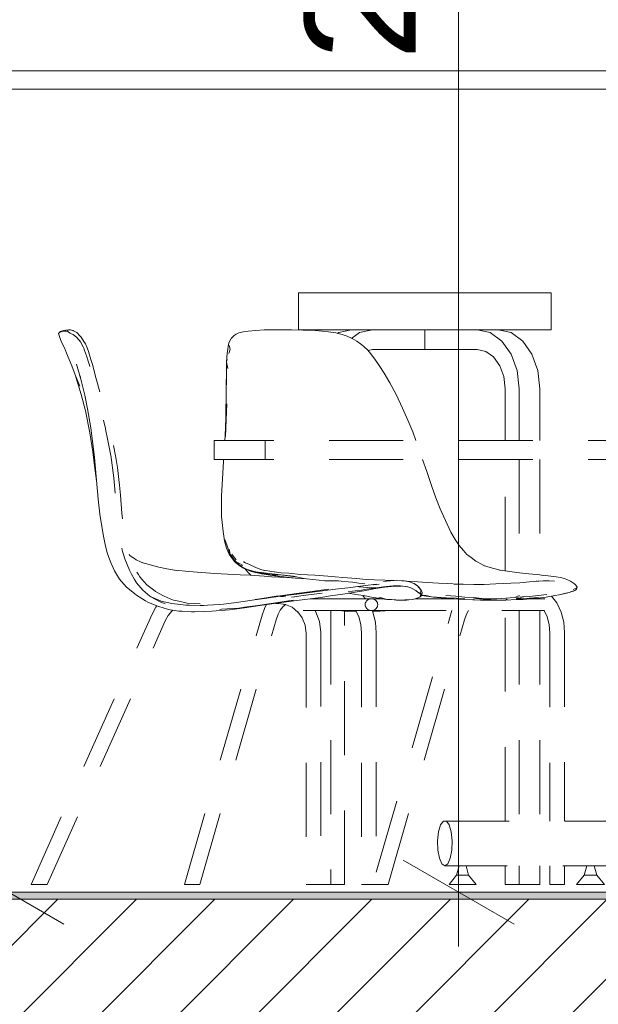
# Model space of a CAD drawing. Header units: millimetres. Extents: x 17009 to 157603, y -19950 to 21829.
# Tile 23 of 72: x 31041 to 31823, y 6768 to 8099. Entities that reach past the tile are written whole.
import ezdxf

# ---------------------------------------------------------------- set-up
doc = ezdxf.new("R2010")
doc.units = ezdxf.units.MM
doc.header["$MEASUREMENT"] = 0
doc.linetypes.add('! STR Pointille', pattern=[175, 100, -75])
for name, color, linetype in [('01-STR_Dalles.ARCHI', 7, 'Continuous'), ('04-SOE_Revetement de sol.ARCHI', 7, 'Continuous'), ('05-INF _ COTATIONS.ARCHI', 7, 'Continuous'), ('06-REP _ EQUIP MOBI _ hors marché.ARCHI', 7, 'Continuous'), ('06-REP _ EQUIP MOBI _ marché.ARCHI', 7, 'Continuous')]:
    doc.layers.add(name, color=color, linetype=linetype)
doc.styles.add('STYLE_GENERE_1', font='arial.ttf')
doc.dimstyles.new('STYLE_GENERE__1', dxfattribs={"dimtxt": 150, "dimasz": 114, "dimexe": 0.18, "dimexo": 400, "dimgap": 0, "dimtad": 1, "dimlfac": 0.001, "dimzin": 0, "dimdsep": 46, "dimtxsty": 'STYLE_GENERE_1', "dimblk": 'ARROWHEAD_2', "dimblk1": 'ARROWHEAD_2', "dimblk2": 'ARROWHEAD_2', "dimcen": 0.09, "dimclrd": 8, "dimclre": 8, "dimclrt": 8, "dimazin": 0, "dimtfac": 1, "dimtdec": 4, "dimtmove": 0, "dimatfit": 3, "dimfxl": 0, "dimtolj": 1, "dimtzin": 0, "dimarcsym": 0})

# ---------------------------------------------------------------- blocks, each defined once
blk = doc.blocks.new('Élément de coupe_27_1')
at = {"layer": '01-STR_Dalles.ARCHI', "linetype": 'Continuous', "lineweight": 0, "true_color": 0x000000}
h = blk.add_hatch(dxfattribs=at)
h.set_pattern_fill('Hachure_simple_0001', color=18, style=0, pattern_type=2)
h.set_pattern_definition([(45, (0, 0), (-53.03301, 53.03301), [])])
h.paths.add_polyline_path([(30462.5, 6910), (30462.5, 6690), (77255.2, 6690), (77255.2, 6910)])
at = {"layer": '01-STR_Dalles.ARCHI', "color": 7, "linetype": 'Continuous', "lineweight": 5}
blk.add_line((41461.8, 6910), (30462.5, 6910), dxfattribs=at)
blk = doc.blocks.new('Élément de coupe_413_1')
at = {"layer": '06-REP _ EQUIP MOBI _ marché.ARCHI', "color": 7, "linetype": 'Continuous', "lineweight": 5}
for p, q in [((35693.6, 8030), (30502.3, 8030)), ((33085.5, 8005), (30502.3, 8005))]:
    blk.add_line(p, q, dxfattribs=at)
blk = doc.blocks.new('Élément de coupe_556_1')
at = {"layer": '04-SOE_Revetement de sol.ARCHI', "linetype": 'Continuous', "lineweight": 0, "true_color": 0xbebebe}
blk.add_hatch(color=9, dxfattribs=at).paths.add_polyline_path([(30462.5, 6919.5), (30462.5, 6910), (41463.8, 6910), (41463.8, 6919), (41461.8, 6919), (41461.8, 6919.5)])
at = {"layer": '04-SOE_Revetement de sol.ARCHI', "color": 7, "linetype": 'Continuous', "lineweight": 5}
blk.add_line((41461.8, 6919.5), (30462.5, 6919.5), dxfattribs=at)
blk = doc.blocks.new('Élément de coupe_913_1')
at = {"layer": '06-REP _ EQUIP MOBI _ hors marché.ARCHI', "color": 252, "linetype": '! STR Pointille', "lineweight": 5}
for p, q in [((31336.9, 7530), (31304.1, 7530)), ((31304.1, 7504.6), (31304.1, 7530)), ((31373.1, 7530), (31336.9, 7530)), ((31373.1, 7530), (31373.1, 7504.6)), ((32434.7, 7530), (31373.1, 7530)), ((32478, 7530), (32434.7, 7530)), ((32434.7, 7530), (32434.7, 7504.6)), ((32503.9, 7530), (32478, 7530)), ((32503.9, 7504.6), (32503.9, 7530)), ((31336.9, 7504.6), (31304.1, 7504.6)), ((31373.1, 7504.6), (31336.9, 7504.6)), ((32434.7, 7504.6), (31373.1, 7504.6)), ((31873.8, 7015.7), (31873.8, 7504.6)), ((31934.4, 7015.7), (31934.4, 7504.6)), ((32478, 7504.6), (32434.7, 7504.6)), ((32503.9, 7504.6), (32478, 7504.6)), ((31610.1, 7010.5), (31613.9, 7015.7)), ((31613.9, 7015.7), (31618, 7015.7)), ((31618, 7015.7), (31621.8, 7010.5)), ((31877.9, 7015.7), (31618, 7015.7)), ((31877.9, 7015.7), (31886.6, 7010.5)), ((31903, 7013.8), (31907.8, 7015.7)), ((31907.8, 7015.7), (31988.4, 7015.7)), ((32001.8, 7015.7), (32194.2, 7015.7)), ((32198, 7010.5), (32194.2, 7015.7)), ((31606, 6989.1), (31607.3, 7001.1)), ((31607.3, 7001.1), (31610.1, 7010.5)), ((31621.8, 7010.5), (31624.5, 7001.1)), ((31624.5, 7001.1), (31625.8, 6989.1)), ((31885.3, 6989.1), (31887.7, 7001.1)), ((31886.6, 7010.5), (31891, 7007)), ((31887.7, 7001.1), (31891, 7007)), ((31891, 7007), (31895.1, 7010.5)), ((31895.1, 7010.5), (31896.8, 7011.2)), ((32200.8, 7001.1), (32198, 7010.5)), ((32202, 6989.1), (32200.8, 7001.1)), ((31606.5, 6976.5), (31606, 6989.1)), ((31625.8, 6989.1), (31625.4, 6976.5)), ((31886.1, 6976.5), (31885.3, 6989.1)), ((31963.1, 6989.1), (31964.5, 6976.5)), ((32025.8, 6976.5), (32027.2, 6989.1)), ((32201.6, 6976.5), (32202, 6989.1)), ((31608.5, 6965.5), (31606.5, 6976.5)), ((31625.4, 6976.5), (31623.3, 6965.5)), ((31890, 6965.5), (31886.1, 6976.5)), ((32199.5, 6965.5), (32201.6, 6976.5)), ((31611.9, 6958), (31608.5, 6965.5)), ((31623.3, 6965.5), (31620, 6958)), ((31890.8, 6964.5), (31889.5, 6963.6)), ((31890.8, 6964.5), (31890, 6965.5)), ((31893.8, 6962.7), (31890.8, 6964.5)), ((32196.2, 6958), (32199.5, 6965.5)), ((31615.9, 6955.4), (31611.9, 6958)), ((31620, 6958), (31615.9, 6955.4)), ((31635.1, 6955.4), (31615.9, 6955.4)), ((31631.8, 6942.7), (31635.1, 6955.4)), ((31637, 6955.4), (31635.1, 6955.4)), ((31640, 6955.4), (31637, 6955.4)), ((31643, 6955.4), (31640, 6955.4)), ((31644.8, 6955.4), (31643, 6955.4)), ((31875.2, 6955.4), (31644.8, 6955.4)), ((31648, 6942.7), (31644.8, 6955.4)), ((31804.4, 6942.7), (31807.8, 6955.4)), ((31821.3, 6942.7), (31817.9, 6955.4)), ((31876.9, 6956.1), (31875.2, 6955.4)), ((31877.9, 6955.4), (31875.2, 6955.4)), ((31886.6, 6955.4), (31877.9, 6955.4)), ((31881.8, 6958), (31880.1, 6957.4)), ((31884.4, 6959.9), (31881.8, 6958)), ((31898.2, 6955.4), (31886.6, 6955.4)), ((31910.9, 6955.4), (31898.2, 6955.4)), ((31901.4, 6958), (31899.9, 6959)), ((31906.1, 6957), (31901.4, 6958)), ((31914, 6955.4), (31910.9, 6955.4)), ((31914, 6955.4), (31912.4, 6955.7)), ((31914, 6955.4), (31990.2, 6955.4)), ((32000.2, 6955.4), (31990.2, 6955.4)), ((32000.2, 6955.4), (32163.3, 6955.4)), ((32160, 6942.7), (32163.3, 6955.4)), ((32165.2, 6955.4), (32163.3, 6955.4)), ((32168.2, 6955.4), (32165.2, 6955.4)), ((32171.2, 6955.4), (32168.2, 6955.4)), ((32173, 6955.4), (32171.2, 6955.4)), ((32176.2, 6942.7), (32173, 6955.4)), ((32173, 6955.4), (32192.1, 6955.4)), ((32192.1, 6955.4), (32196.2, 6958)), ((31621.7, 6930), (31631.8, 6942.7)), ((31635.1, 6942.7), (31631.9, 6942.7)), ((31640.1, 6942.7), (31635.1, 6942.7)), ((31645, 6942.7), (31640.1, 6942.7)), ((31648, 6942.7), (31645, 6942.7)), ((31658.2, 6930), (31648, 6942.7)), ((31793.8, 6930), (31804.4, 6942.7)), ((31806.1, 6942.7), (31804.4, 6942.7)), ((31810.4, 6942.7), (31806.1, 6942.7)), ((31815.6, 6942.7), (31810.4, 6942.7)), ((31819.8, 6942.7), (31815.6, 6942.7)), ((31821.3, 6942.7), (31819.8, 6942.7)), ((31831.9, 6930), (31821.3, 6942.7)), ((32014.3, 6930), (32009, 6936.4)), ((32149.9, 6930), (32160, 6942.7)), ((32163.3, 6942.7), (32160.1, 6942.7)), ((32168.3, 6942.7), (32163.3, 6942.7)), ((32173.2, 6942.7), (32168.3, 6942.7)), ((32176.2, 6942.7), (32173.2, 6942.7)), ((32186.4, 6930), (32176.2, 6942.7)), ((31621.9, 6930), (31621.7, 6930)), ((31629, 6930), (31621.9, 6930)), ((31640.3, 6930), (31629, 6930)), ((31651.4, 6930), (31640.3, 6930)), ((31658.2, 6930), (31651.4, 6930)), ((31797.6, 6930), (31793.8, 6930)), ((31807.3, 6930), (31797.6, 6930)), ((31819.1, 6930), (31807.3, 6930)), ((31828.5, 6930), (31819.1, 6930)), ((31831.9, 6930), (31828.5, 6930)), ((32014.2, 6930), (31976.4, 6930)), ((32150.1, 6930), (32149.9, 6930)), ((32157.2, 6930), (32150.1, 6930)), ((32168.5, 6930), (32157.2, 6930)), ((32179.6, 6930), (32168.5, 6930)), ((32186.4, 6930), (32179.6, 6930))]:
    blk.add_line(p, q, dxfattribs=at)
at = {"layer": '06-REP _ EQUIP MOBI _ hors marché.ARCHI', "color": 252, "linetype": '! STR Pointille', "lineweight": 5, "flags": 128}
for points in [[(32027.2, 6989.1), (32023.1, 7001.1), (32014.1, 7010.5), (32001.8, 7015.7), (31988.4, 7015.7), (31976.2, 7010.5), (31967.2, 7001.1), (31963.1, 6989.1)], [(31964.5, 6976.5), (31971.2, 6965.5), (31982, 6958), (31995.1, 6955.4), (32008.3, 6958), (32019.1, 6965.5), (32025.8, 6976.5)], [(31990.2, 6955.4), (31986.9, 6942.7), (31976.4, 6930)], [(32000.2, 6955.4), (32003.7, 6942.7), (32009, 6936.4), (32014.2, 6930)]]:
    blk.add_lwpolyline(points, dxfattribs=at)
blk = doc.blocks.new('Élément de coupe_914_1')
at = {"layer": '06-REP _ EQUIP MOBI _ hors marché.ARCHI', "color": 252, "linetype": '! STR Pointille', "lineweight": 5}
for p, q in [((31107.8, 7679.8), (31103.6, 7679.4)), ((31094, 7674.8), (31094.5, 7675.9)), ((31094, 7674.8), (31095.5, 7669.4)), ((31094.5, 7675.9), (31095.9, 7676.8)), ((31094.5, 7675.9), (31095.2, 7676.5)), ((31095.2, 7676.5), (31096.5, 7677.6)), ((31096.5, 7666.8), (31095.5, 7669.4)), ((31098.9, 7677.7), (31095.9, 7676.8)), ((31096.5, 7677.6), (31100.5, 7678.9)), ((31097.5, 7664.5), (31096.5, 7666.8)), ((31101.8, 7677.9), (31098.9, 7677.7)), ((31103.6, 7679.4), (31100.5, 7678.9)), ((31101.8, 7677.9), (31105.9, 7677.8)), ((31097.5, 7664.5), (31099.2, 7660.5)), ((31101.7, 7655.3), (31099.2, 7660.5)), ((31101.7, 7655.3), (31104.7, 7648.3)), ((31104.3, 7649.3), (31104.2, 7649.5)), ((31105.4, 7646.6), (31104.3, 7649.3)), ((31111.7, 7631.2), (31104.7, 7648.3)), ((31111.7, 7631.2), (31116.5, 7618.9)), ((31118.2, 7633.2), (31124.1, 7613.1)), ((31124.6, 7592.4), (31116.5, 7619.1)), ((31122.6, 7603.6), (31116.5, 7618.9)), ((31123.3, 7615.7), (31122.2, 7619)), ((31122.2, 7619), (31124.9, 7609.9)), ((31124.1, 7613.1), (31129.4, 7591.4)), ((31130.2, 7570.3), (31124.6, 7592.4)), ((31129.4, 7591.4), (31133.2, 7572.8)), ((31136.1, 7540.4), (31130.2, 7570.3)), ((31133.2, 7572.8), (31137.5, 7547.3)), ((31137.5, 7547.3), (31142.6, 7507.3)), ((31136.1, 7540.4), (31140.1, 7514.7)), ((31140.1, 7514.7), (31142.3, 7495.9)), ((31147.2, 7451.1), (31142.6, 7507.3)), ((31142.3, 7495.9), (31145.1, 7475.7)), ((31145.1, 7475.7), (31145.3, 7474.4)), ((31149.6, 7430.5), (31147.2, 7451.1)), ((31154.2, 7403), (31149.6, 7430.5)), ((31154.2, 7403), (31156.9, 7389.8)), ((31156.9, 7389.8), (31159.6, 7378.5)), ((31159.6, 7378.5), (31164.2, 7366)), ((31189.9, 7375.4), (31189.2, 7376.2)), ((31190.1, 7374.9), (31189.3, 7376.1)), ((31189.9, 7375.4), (31192.2, 7373.6)), ((31192.2, 7373.6), (31196.3, 7370.6)), ((31169.5, 7354), (31164.2, 7366)), ((31196.3, 7370.6), (31198.9, 7369.1)), ((31198.9, 7369.1), (31204.4, 7366.2)), ((31204.4, 7366.2), (31208.9, 7364.5)), ((31206.1, 7365.3), (31213.2, 7363.3)), ((31213.2, 7363.3), (31220.8, 7361.1)), ((31229.5, 7358.8), (31220.8, 7361.1)), ((31169.5, 7354), (31176.3, 7342.8)), ((31229.5, 7358.8), (31240.2, 7356.7)), ((31253.4, 7354.7), (31240.2, 7356.7)), ((31251.4, 7355), (31269.8, 7353)), ((31269.8, 7353), (31287.2, 7351.6)), ((31287.2, 7351.6), (31305.1, 7350.4)), ((31322.1, 7349.7), (31305.1, 7350.4)), ((31339.2, 7348.8), (31322.1, 7349.7)), ((31339.2, 7348.8), (31353, 7348)), ((31353, 7348), (31371.7, 7346.6)), ((31176.3, 7342.8), (31185.2, 7332.3)), ((31381.5, 7346.1), (31371.7, 7346.6)), ((31381.5, 7346.1), (31392.3, 7345.5)), ((31392.3, 7345.5), (31402.6, 7344.9)), ((31402.6, 7344.9), (31414.3, 7344.3)), ((31414.3, 7344.3), (31428.8, 7343.3)), ((31446.3, 7341.6), (31428.8, 7343.3)), ((31457.1, 7340.4), (31446.3, 7341.6)), ((31453.7, 7340.4), (31460.7, 7340.4)), ((31460.7, 7340.4), (31472.1, 7340.3)), ((31475.9, 7340), (31472.1, 7340.3)), ((31485.1, 7339.2), (31475.9, 7340)), ((31485.1, 7339.2), (31491.4, 7338.5)), ((31489, 7331.7), (31505, 7333.7)), ((31499.5, 7337.5), (31491.4, 7338.5)), ((31505.3, 7336.9), (31499.5, 7337.5)), ((31505, 7333.7), (31523.6, 7335.8)), ((31508, 7336.5), (31505.3, 7336.9)), ((31519.1, 7335.3), (31519.3, 7335.3)), ((31527.1, 7335.8), (31519.4, 7335.4)), ((31523.5, 7335.2), (31520.2, 7335.4)), ((31555.8, 7333.7), (31558.6, 7333.5)), ((31570.3, 7338.4), (31568.6, 7339)), ((31574.4, 7336.8), (31570.3, 7338.4)), ((31574.4, 7336.8), (31578.5, 7334.2)), ((31581.3, 7331.4), (31578.5, 7334.2)), ((31185.2, 7332.3), (31197, 7322.8)), ((31199.4, 7321.1), (31197, 7322.8)), ((31211.2, 7313.5), (31199.4, 7321.1)), ((31393.4, 7319.6), (31419.6, 7323.1)), ((31424.4, 7320.7), (31412.6, 7319)), ((31415.6, 7319.5), (31424.4, 7320.7)), ((31443.9, 7326.2), (31419.6, 7323.1)), ((31450, 7323.8), (31424.4, 7320.7)), ((31443.9, 7326.2), (31468.2, 7329.2)), ((31481, 7323.1), (31461.2, 7320.1)), ((31468.2, 7329.2), (31489, 7331.7)), ((31497.6, 7325.5), (31481, 7323.1)), ((31487.7, 7323.6), (31486.2, 7323.8)), ((31499.2, 7321.8), (31487.7, 7323.6)), ((31506.4, 7327), (31497.6, 7325.5)), ((31506.3, 7332), (31498.3, 7332.9)), ((31499.2, 7321.8), (31505.8, 7320.5)), ((31499.6, 7332.6), (31505.7, 7332.1)), ((31505.7, 7332.1), (31511.8, 7331.6)), ((31505.8, 7320.5), (31516.8, 7318.6)), ((31511, 7327.9), (31506.4, 7327)), ((31518.2, 7329.3), (31511, 7327.9)), ((31517.1, 7331.2), (31511.8, 7331.6)), ((31517, 7329.1), (31534.5, 7331.9)), ((31517.1, 7331.2), (31522.7, 7331)), ((31547.7, 7333.5), (31534.5, 7331.9)), ((31556.8, 7333.5), (31547.7, 7333.5)), ((31558.6, 7333.5), (31562.6, 7333)), ((31563.6, 7332.8), (31565.7, 7332.3)), ((31569.8, 7331.1), (31565.7, 7332.3)), ((31569.8, 7331.1), (31571.8, 7330.1)), ((31571.8, 7330.1), (31576.6, 7327.5)), ((31580.3, 7324.7), (31577.8, 7326.7)), ((31580, 7324.9), (31581.3, 7323.9)), ((31582.2, 7330.1), (31581.3, 7331.4)), ((31581.4, 7324.1), (31582.3, 7323.5)), ((31583.6, 7328.2), (31582.2, 7330.1)), ((31583.3, 7321.9), (31582.3, 7323.5)), ((31582.5, 7324), (31582.7, 7323.9)), ((31583.3, 7321.9), (31582.6, 7318.9)), ((31584.4, 7320.5), (31582.6, 7318.9)), ((31582.7, 7323.9), (31584.4, 7322.4)), ((31584.3, 7326.9), (31583.6, 7328.2)), ((31585.2, 7325), (31584.3, 7326.9)), ((31585.3, 7323.3), (31584.4, 7320.5)), ((31584.4, 7322.4), (31584.4, 7320.5)), ((31585.3, 7323.3), (31585.2, 7325)), ((31211.2, 7313.5), (31214.7, 7311.8)), ((31228.8, 7305.9), (31214.7, 7311.8)), ((31232.6, 7313.2), (31219.7, 7318.5)), ((31232.6, 7313.2), (31247, 7309.7)), ((31247, 7309.7), (31265.7, 7307.6)), ((31265.7, 7307.6), (31270.9, 7307.5)), ((31285.3, 7307.2), (31270.9, 7307.5)), ((31290.3, 7307.2), (31285.3, 7307.2)), ((31295.2, 7307.5), (31290.3, 7307.2)), ((31295.2, 7307.5), (31311.2, 7308.5)), ((31311.2, 7308.5), (31316.6, 7309)), ((31316.6, 7309), (31334.3, 7311.1)), ((31334.3, 7311.1), (31355.4, 7314.2)), ((31365.9, 7307.1), (31345.2, 7304.1)), ((31355.4, 7314.2), (31375.2, 7317.1)), ((31391.9, 7310.6), (31365.9, 7307.1)), ((31393.4, 7319.6), (31375.2, 7317.1)), ((31387.4, 7310), (31390.8, 7310)), ((31390.8, 7310), (31401.1, 7308.6)), ((31391.9, 7310.6), (31412.3, 7313.3)), ((31393.7, 7319.6), (31394, 7319.4)), ((31394, 7319.4), (31400.4, 7319.1)), ((31400.4, 7319.1), (31395.2, 7319.8)), ((31400.8, 7308.6), (31409.6, 7304.7)), ((31408.5, 7318.5), (31415.6, 7319.5)), ((31412.6, 7319), (31408.5, 7318.5)), ((31433.9, 7316.3), (31412.3, 7313.3)), ((31433.9, 7316.3), (31448.2, 7318.2)), ((31516.8, 7316.3), (31434.2, 7316.3)), ((31448.2, 7318.2), (31461.2, 7320.1)), ((31516.8, 7318.6), (31525.2, 7317.3)), ((31525.2, 7317.3), (31529, 7318.1)), ((31525.2, 7317.3), (31537.4, 7315.5)), ((31537.4, 7315.5), (31529, 7318.1)), ((31537.4, 7315.5), (31543.4, 7315.2)), ((31543.4, 7315.2), (31543.9, 7315.2)), ((31550.7, 7314.5), (31543.9, 7315.2)), ((31543.9, 7315.2), (31549.7, 7314.8)), ((31557.5, 7314.4), (31550.7, 7314.5)), ((31557.5, 7314.4), (31564.3, 7314.5)), ((31567.3, 7315), (31562, 7314.8)), ((31564.3, 7314.5), (31567.3, 7315)), ((31572.3, 7315.5), (31567.3, 7315)), ((31577.3, 7316.8), (31572.3, 7315.5)), ((31581.2, 7318.6), (31577.3, 7316.8)), ((31579.3, 7317.6), (31577.3, 7316.8)), ((31582.6, 7318.9), (31579.3, 7317.6)), ((31582.6, 7318.9), (31581.2, 7318.6)), ((31056.7, 6930), (31220.2, 7295.4)), ((31220.2, 7295.4), (31225.3, 7304.7)), ((31225.3, 7304.7), (31226.9, 7306.7)), ((31229.4, 7305.6), (31228.8, 7305.9)), ((31241.1, 7302.1), (31229.4, 7305.6)), ((31244.7, 7301.4), (31241.1, 7302.1)), ((31242, 7293.7), (31246.8, 7299.4)), ((31256.3, 7299.6), (31244.7, 7301.4)), ((31246.5, 7299.1), (31248.5, 7300.8)), ((31260.4, 7299.3), (31256.3, 7299.6)), ((31260.4, 7299.3), (31273.5, 7298.7)), ((31273.5, 7298.7), (31277.8, 7298.5)), ((31300.9, 7299.5), (31277.8, 7298.5)), ((31324.9, 7301.5), (31300.9, 7299.5)), ((31345.2, 7304.1), (31324.9, 7301.5)), ((31409.6, 7304.7), (31417.4, 7298.3)), ((31417.4, 7298.4), (31423.2, 7290.3)), ((31516.8, 7300.3), (31424.4, 7300.3)), ((31440.6, 7300.3), (31441, 7299.7)), ((31441, 7299.7), (31446.6, 7285.4)), ((31078.6, 6930), (31238.1, 7286.6)), ((31238.1, 7286.6), (31242, 7293.7)), ((31423.2, 7290.3), (31427, 7280.5)), ((31427, 7280.5), (31428.4, 7269.4)), ((31446.6, 7285.4), (31448.4, 7270.6)), ((31428.4, 7269.4), (31428.4, 6930)), ((31448.4, 7270.6), (31448.4, 6930)), ((31056.8, 6930), (31057.3, 6930)), ((31057.3, 6930), (31058, 6930)), ((31058, 6930), (31059.1, 6930)), ((31059.1, 6930), (31060.4, 6930)), ((31060.4, 6930), (31061.9, 6930)), ((31061.9, 6930), (31063.6, 6930)), ((31063.6, 6930), (31065.4, 6930)), ((31065.4, 6930), (31067.3, 6930)), ((31067.3, 6930), (31069.2, 6930)), ((31069.2, 6930), (31071.1, 6930)), ((31071.1, 6930), (31072.8, 6930)), ((31072.8, 6930), (31074.4, 6930)), ((31074.4, 6930), (31075.8, 6930)), ((31075.8, 6930), (31077, 6930)), ((31077, 6930), (31077.9, 6930)), ((31077.9, 6930), (31078.4, 6930)), ((31078.4, 6930), (31078.6, 6930)), ((31428.6, 6930), (31428.4, 6930)), ((31429, 6930), (31428.6, 6930)), ((31429.7, 6930), (31429, 6930)), ((31430.7, 6930), (31429.7, 6930)), ((31432, 6930), (31430.7, 6930)), ((31433.4, 6930), (31432, 6930)), ((31435, 6930), (31433.4, 6930)), ((31436.6, 6930), (31435, 6930)), ((31438.4, 6930), (31436.6, 6930)), ((31440.1, 6930), (31438.4, 6930)), ((31441.8, 6930), (31440.1, 6930)), ((31443.4, 6930), (31441.8, 6930)), ((31444.8, 6930), (31443.4, 6930)), ((31446.1, 6930), (31444.8, 6930)), ((31447.1, 6930), (31446.1, 6930)), ((31447.8, 6930), (31447.1, 6930)), ((31448.3, 6930), (31447.8, 6930)), ((31448.4, 6930), (31448.3, 6930))]:
    blk.add_line(p, q, dxfattribs=at)
at = {"layer": '06-REP _ EQUIP MOBI _ hors marché.ARCHI', "color": 252, "linetype": '! STR Pointille', "lineweight": 5, "flags": 128}
for points in [[(31106.6, 7679.3), (31107.3, 7679.6), (31107.8, 7679.8), (31108, 7679.8), (31110, 7679.8), (31112.8, 7679), (31113.8, 7678.7), (31114.1, 7678.6), (31118.7, 7676), (31122.5, 7671.9), (31124.5, 7669.8), (31128.1, 7664.1), (31130.2, 7661), (31132.5, 7655.3), (31134.5, 7650.5), (31137.7, 7639.6), (31139.8, 7632.9), (31144.9, 7613.6), (31152.8, 7583.8), (31157.4, 7566.9), (31158.7, 7562.3), (31165.8, 7534.1), (31166.2, 7532.4), (31166.6, 7530.6), (31170.9, 7509.3), (31171.6, 7504.7), (31173.4, 7493.8), (31175.4, 7477.4), (31176.3, 7469.8), (31177.4, 7456.1), (31179.3, 7432.2), (31180.9, 7418.3), (31182.1, 7408), (31182.5, 7405.6), (31184.5, 7394.5), (31186.1, 7387.3), (31186.9, 7383.7), (31188.1, 7379.8), (31191, 7370.8), (31193.4, 7364.6), (31196.4, 7357.5), (31201.9, 7348.9), (31203.8, 7345.9), (31209.1, 7339.8), (31213.1, 7335.3), (31222.1, 7328.2), (31224.8, 7326.2), (31228.8, 7324), (31236.4, 7319.6), (31244.6, 7316.3), (31249, 7314.6), (31256.3, 7312.9), (31264.2, 7311.1), (31267.7, 7310.5), (31277.6, 7309.8), (31287.1, 7309.2), (31294.6, 7309.3), (31305.7, 7309.4), (31315.4, 7310.3), (31324.8, 7311.1), (31335.8, 7312.4), (31345.2, 7313.7), (31348.9, 7314.1), (31359.4, 7315.4), (31371.6, 7317.2), (31388.1, 7319.6), (31392.9, 7320.3), (31396.5, 7320.8), (31415.4, 7323.5), (31436.8, 7326.3), (31439.4, 7326.6), (31440.1, 7326.7), (31442.3, 7327), (31464.2, 7330.2), (31473, 7331.5), (31481.3, 7332.6), (31485.7, 7333.3), (31494.1, 7334.5), (31495.3, 7334.7), (31495.8, 7334.7), (31499.5, 7335.3), (31504.8, 7336.1), (31506.3, 7336.3), (31516.3, 7337.8), (31524.6, 7338.9), (31528.7, 7339.4), (31537, 7340.2), (31540.7, 7340.5), (31542.7, 7340.6), (31551.2, 7341), (31557.9, 7340.6), (31560.9, 7340.4), (31568.2, 7339.1), (31568.6, 7339), (31570.5, 7338.3), (31574, 7336.9), (31574.8, 7336.5), (31578.1, 7334.3), (31578.8, 7333.8), (31581, 7331.5), (31581.4, 7331), (31582.9, 7328.7), (31583.3, 7327.4), (31583.6, 7326.5), (31583.5, 7325.1)], [(31105.9, 7677.8), (31106.5, 7679), (31106.6, 7679.3)], [(31582.5, 7324), (31582.3, 7324), (31581.4, 7324.1), (31580.4, 7324.6), (31580, 7324.9), (31577.8, 7326.7), (31577.4, 7327), (31577.2, 7327.2), (31576.6, 7327.5), (31572.6, 7329.6), (31570.1, 7330.9), (31569.5, 7331.1), (31567.2, 7331.8), (31563.6, 7332.8), (31562.6, 7333), (31555.8, 7333.7), (31551.9, 7333.8), (31546.1, 7333.7), (31537.2, 7332.8), (31534.8, 7332.5), (31533, 7332.3), (31520.5, 7330.7), (31509.9, 7329.1), (31507.2, 7328.7), (31503.3, 7328.1), (31494.8, 7326.9), (31491, 7326.4), (31484, 7325.4), (31474, 7323.7), (31473.7, 7323.6), (31473.1, 7323.5), (31462.7, 7321.9), (31453, 7320.4), (31451.7, 7320.2), (31450.6, 7320), (31428.3, 7316.8), (31412.6, 7314.5), (31406.1, 7313.6), (31404.7, 7313.4), (31384.3, 7310.5), (31374.9, 7309.1), (31363, 7307.3), (31345.1, 7304.8), (31340.1, 7304.1), (31337.4, 7303.7), (31329.6, 7303.1), (31314.1, 7302), (31302, 7301.6), (31294.8, 7301.4), (31289.5, 7301.5), (31277.6, 7301.9), (31262.6, 7303.2), (31259, 7303.6), (31257.6, 7303.7), (31255.4, 7304.3), (31241.6, 7308), (31232.2, 7311.6), (31230.3, 7312.4), (31229.2, 7313), (31218.6, 7319.1), (31217.4, 7320), (31207.7, 7327.9), (31204.9, 7331.2), (31199.3, 7338), (31196.5, 7342.5), (31192.3, 7349.3), (31189.7, 7355.1), (31186.5, 7362.4), (31183.6, 7370.3), (31181.6, 7375.9), (31179.9, 7382.1), (31178.2, 7388.2), (31175.7, 7399.3), (31175.5, 7400.6), (31175.1, 7403), (31172.8, 7422.5), (31170.9, 7450.2), (31170.6, 7455.3), (31170.3, 7458.7), (31168.5, 7479.7), (31164.3, 7510.2), (31164.2, 7511.5), (31164, 7512.4), (31160.4, 7530.3), (31157.3, 7545.6), (31157.1, 7546.6), (31149.9, 7576.9), (31140.9, 7611.8), (31137.3, 7625.7), (31135.1, 7633.3), (31131.8, 7644.7), (31129, 7652), (31128, 7654.8), (31126.9, 7656.7), (31123.4, 7663.4), (31121.6, 7665.7), (31118.3, 7670.1), (31114, 7673.1), (31113.4, 7673.5), (31113, 7673.7), (31109.7, 7675.3), (31107.3, 7676.6), (31106.9, 7676.9), (31106.7, 7677), (31105.9, 7677.8)], [(31583.5, 7325.1), (31583.2, 7324.5), (31582.5, 7324)]]:
    blk.add_lwpolyline(points, dxfattribs=at)
blk.add_lwpolyline([(31508.3, 7308.3), (31508.4, 7306.9), (31508.8, 7305.6), (31509.4, 7304.3), (31510.2, 7303.2), (31511.3, 7302.2), (31512.5, 7301.4), (31513.9, 7300.8), (31515.3, 7300.4), (31516.8, 7300.3), (31518.2, 7300.4), (31519.7, 7300.8), (31521, 7301.4), (31522.2, 7302.2), (31523.3, 7303.2), (31524.1, 7304.3), (31524.7, 7305.6), (31525.1, 7306.9), (31525.3, 7308.3), (31525.1, 7309.7), (31524.7, 7311), (31524.1, 7312.3), (31523.3, 7313.4), (31522.2, 7314.4), (31521, 7315.2), (31519.7, 7315.8), (31518.2, 7316.2), (31516.8, 7316.3), (31515.3, 7316.2), (31513.9, 7315.8), (31512.5, 7315.2), (31511.3, 7314.4), (31510.2, 7313.4), (31509.4, 7312.3), (31508.8, 7311), (31508.4, 7309.7)], close=True, dxfattribs=at)
blk = doc.blocks.new('Élément de coupe_916_1')
at = {"layer": '06-REP _ EQUIP MOBI _ hors marché.ARCHI', "color": 252, "linetype": '! STR Pointille', "lineweight": 5}
for p, q in [((31383.5, 7679.9), (31371.8, 7679.6)), ((31383.5, 7679.9), (31395.9, 7680)), ((31403.2, 7679.9), (31395.9, 7680)), ((31395.9, 7680), (31408.9, 7679.8)), ((31408.9, 7679.8), (31424.2, 7679.5)), ((31326.5, 7667.1), (31324.3, 7663)), ((31326.5, 7667.1), (31327.2, 7668.1)), ((31327.2, 7668.1), (31331.1, 7672.2)), ((31331.1, 7672.2), (31334, 7673.8)), ((31334, 7673.8), (31337.5, 7675.7)), ((31343.5, 7677.2), (31337.5, 7675.7)), ((31343.5, 7677.2), (31350, 7678)), ((31350, 7678), (31360.4, 7678.8)), ((31371.8, 7679.6), (31360.4, 7678.8)), ((31440.8, 7678.7), (31424.2, 7679.5)), ((31440.8, 7678.7), (31450, 7678.1)), ((31450, 7678.1), (31458.8, 7677.1)), ((31458.8, 7677.1), (31468.8, 7675.6)), ((31468.8, 7675.6), (31477.2, 7673.5)), ((31477.2, 7673.5), (31484, 7671.2)), ((31484, 7671.2), (31490.8, 7667.9)), ((31490.8, 7667.9), (31497, 7664.3)), ((31322.1, 7650.7), (31323.6, 7660.3)), ((31323.6, 7660.3), (31324.3, 7663)), ((31324.2, 7648), (31325.6, 7653.5)), ((31324.5, 7658.7), (31325.6, 7653.5)), ((31497, 7664.3), (31501.9, 7660.9)), ((31506.4, 7657.1), (31501.9, 7660.9)), ((31506.4, 7657.1), (31511.7, 7652.4)), ((31321.7, 7648.3), (31321, 7636.2)), ((31321.7, 7648.3), (31322.5, 7653)), ((31321.7, 7648.3), (31322.1, 7650.7)), ((31515.4, 7647.8), (31511.7, 7652.4)), ((31521.2, 7640.3), (31515.4, 7647.8)), ((31521.2, 7640.3), (31527.3, 7631.6)), ((31320.5, 7598.9), (31320.7, 7627.5)), ((31320.7, 7627.5), (31321, 7636.2)), ((31320.7, 7627.5), (31320.8, 7611.6)), ((31321, 7636.2), (31321.8, 7639.6)), ((31321, 7636.2), (31322.5, 7627.6)), ((31527.3, 7631.6), (31534, 7621.1)), ((31534, 7621.1), (31541.6, 7608.1)), ((31320.5, 7598.9), (31320.8, 7611.6)), ((31541.6, 7608.1), (31550.2, 7592.2)), ((31320.1, 7560.6), (31320.5, 7598.9)), ((31320.5, 7598.9), (31320.4, 7558.6)), ((31550.2, 7592.2), (31558.9, 7574)), ((31320.4, 7558.6), (31321.3, 7579.9)), ((31558.9, 7574), (31566.1, 7557.6)), ((31318.9, 7536.8), (31320.1, 7560.6)), ((31318.9, 7536.8), (31320.4, 7558.6)), ((31319.6, 7535.4), (31320.4, 7558.6)), ((31566.1, 7557.6), (31572.5, 7541.7)), ((31318.9, 7536.8), (31318.5, 7530)), ((31572.5, 7541.7), (31576.9, 7530)), ((31316.6, 7502), (31314.9, 7470.6)), ((31316.8, 7504.6), (31316.6, 7502)), ((31591.4, 7488.3), (31585.8, 7504.6)), ((31591.4, 7488.3), (31598.4, 7467.9)), ((31314.1, 7455.5), (31314.9, 7470.6)), ((31603.9, 7452.6), (31598.4, 7467.9)), ((31314.1, 7455.5), (31314.2, 7427.4)), ((31609.6, 7438), (31603.9, 7452.6)), ((31316.3, 7407), (31314.2, 7427.4)), ((31609.6, 7438), (31616.6, 7422.2)), ((31616.6, 7422.2), (31624.2, 7406.5)), ((31318.1, 7394.7), (31316.3, 7407)), ((31629.7, 7396.4), (31624.2, 7406.5)), ((31320.7, 7384.6), (31318.1, 7394.7)), ((31321.6, 7387.9), (31318.8, 7396.6)), ((31325.3, 7377.2), (31321.6, 7387.9)), ((31629.7, 7396.4), (31635.3, 7388.3)), ((31641, 7381.4), (31635.3, 7388.3)), ((31324.4, 7376.4), (31320.7, 7384.6)), ((31327.5, 7372), (31324.4, 7376.4)), ((31325.3, 7377.2), (31325, 7382.7)), ((31325.3, 7377.2), (31332.4, 7367)), ((31327.9, 7371.7), (31325.3, 7377.2)), ((31330.5, 7373.5), (31328.2, 7376.4)), ((31641, 7381.4), (31645.8, 7376.3)), ((31645.8, 7376.3), (31648.3, 7374.1)), ((31648.3, 7374.1), (31651.6, 7371.9)), ((31327.5, 7372), (31328.2, 7371.3)), ((31327.5, 7372), (31327.9, 7371.7)), ((31327.9, 7371.7), (31332.4, 7367)), ((31333, 7365.5), (31327.9, 7371.7)), ((31331.7, 7366.6), (31327.9, 7371.7)), ((31330.5, 7373.5), (31334.1, 7369)), ((31331.7, 7366.6), (31337.8, 7361.1)), ((31332.4, 7367), (31333, 7368.1)), ((31332.4, 7367), (31342.5, 7361.5)), ((31340.8, 7359.9), (31332.4, 7367)), ((31333, 7365.5), (31340.8, 7359.9)), ((31343.6, 7357.5), (31337.8, 7361.1)), ((31340.8, 7359.9), (31342.5, 7361.5)), ((31343.5, 7366.4), (31347.1, 7364.5)), ((31352, 7362.5), (31344.1, 7365.8)), ((31345.7, 7365.3), (31344.8, 7366.2)), ((31352, 7362.5), (31356.6, 7360.2)), ((31651.6, 7371.9), (31657.7, 7367)), ((31659.7, 7366), (31657.7, 7367)), ((31659.7, 7366), (31664.5, 7363.4)), ((31664.5, 7363.4), (31669.7, 7360.9)), ((31667.4, 7361.7), (31674, 7359.3)), ((31348.8, 7355.9), (31340.8, 7359.9)), ((31343.6, 7357.5), (31349.9, 7354.9)), ((31346.2, 7356.5), (31350.9, 7350.7)), ((31360, 7352.7), (31348.8, 7355.9)), ((31354.3, 7353.2), (31349.9, 7354.9)), ((31350.9, 7350.7), (31353.5, 7348)), ((31356.6, 7352.6), (31354.3, 7353.2)), ((31356.6, 7360.2), (31361.6, 7357.9)), ((31356.6, 7352.6), (31366.3, 7350.2)), ((31361.1, 7351.5), (31360, 7352.7)), ((31360, 7352.7), (31390.2, 7348.9)), ((31381.5, 7348.7), (31360, 7352.7)), ((31367.3, 7355.8), (31361.6, 7357.9)), ((31366.3, 7350.2), (31370, 7349.6)), ((31366.3, 7350.2), (31379.8, 7348.1)), ((31371.8, 7354.7), (31367.3, 7355.8)), ((31382.2, 7353), (31370.9, 7354.8)), ((31372.3, 7349.7), (31381.5, 7348.7)), ((31379.8, 7348.1), (31385.5, 7347.3)), ((31381.5, 7348.7), (31390.2, 7348.9)), ((31381.5, 7348.7), (31401.7, 7345.6)), ((31382.2, 7353), (31394.5, 7351.5)), ((31383.5, 7347.7), (31392.7, 7346.6)), ((31395.2, 7346.2), (31385.5, 7347.3)), ((31385.5, 7347.3), (31390.1, 7346.7)), ((31417.3, 7345.3), (31390.2, 7348.9)), ((31390.2, 7348.9), (31411.2, 7346.7)), ((31394.5, 7351.5), (31405, 7350.7)), ((31420.8, 7349.2), (31405, 7350.7)), ((31430.5, 7348.4), (31420.8, 7349.2)), ((31440.3, 7348), (31430.5, 7348.4)), ((31457.7, 7346.7), (31440.3, 7348)), ((31674, 7359.3), (31682, 7357)), ((31682, 7357), (31690.6, 7355)), ((31689.9, 7355.1), (31700.7, 7353.4)), ((31700.7, 7353.4), (31713.4, 7351.8)), ((31724.4, 7350.6), (31713.4, 7351.8)), ((31734.3, 7349.7), (31724.4, 7350.6)), ((31734.3, 7349.7), (31741.7, 7349)), ((31741.7, 7349), (31749.1, 7347.9)), ((31748.1, 7348), (31759.3, 7346.6)), ((31392.7, 7346.6), (31401.7, 7345.6)), ((31402, 7345.5), (31395.2, 7346.2)), ((31401.7, 7345.6), (31410.7, 7344.5)), ((31409.6, 7344.5), (31402, 7345.5)), ((31417.3, 7345.3), (31411.2, 7346.7)), ((31417.3, 7345.3), (31425.6, 7343.5)), ((31467.9, 7345.8), (31457.7, 7346.7)), ((31467.9, 7345.8), (31478.2, 7345)), ((31496.7, 7343.5), (31478.2, 7345)), ((31496.7, 7343.5), (31509.6, 7342.3)), ((31520.8, 7341.8), (31509.6, 7342.3)), ((31520.8, 7341.8), (31535.3, 7341.3)), ((31535.3, 7341.3), (31547.5, 7340.8)), ((31564.6, 7339.9), (31563.5, 7340)), ((31564.6, 7339.9), (31579.2, 7339.1)), ((31591.9, 7338.3), (31579.2, 7339.1)), ((31607.2, 7337.4), (31591.9, 7338.3)), ((31619.2, 7336.7), (31607.2, 7337.4)), ((31619.2, 7336.7), (31635, 7335.8)), ((31640.8, 7335.8), (31628.6, 7336.2)), ((31655.1, 7335.6), (31640.8, 7335.8)), ((31669.2, 7335.7), (31655.1, 7335.6)), ((31685, 7336.3), (31669.2, 7335.7)), ((31695.7, 7336.7), (31685, 7336.3)), ((31705.2, 7337.3), (31695.7, 7336.7)), ((31705.2, 7337.3), (31717.3, 7338)), ((31730.2, 7339.1), (31717.3, 7338)), ((31736.6, 7339.7), (31730.2, 7339.1)), ((31749.4, 7340.4), (31736.6, 7339.7)), ((31740.8, 7340.1), (31739.4, 7339.9)), ((31747.7, 7340.6), (31741.9, 7340)), ((31749.4, 7340.4), (31756.7, 7340.3)), ((31756.3, 7340.4), (31749.4, 7340.4)), ((31756.7, 7340.3), (31764.1, 7339.9)), ((31759.3, 7346.6), (31766.5, 7345.8)), ((31772.4, 7345), (31766.5, 7345.8)), ((31777.8, 7343.8), (31772.4, 7345)), ((31785.6, 7340), (31777.8, 7343.8)), ((31785.6, 7340), (31789.8, 7337.3)), ((31789.8, 7337.3), (31791.3, 7336.3)), ((31791.3, 7336.3), (31792.9, 7334.5)), ((31793.8, 7333.5), (31792.9, 7334.5)), ((31505, 7320.6), (31505.6, 7320)), ((31584.3, 7320.5), (31597.8, 7318.9)), ((31584.5, 7321.1), (31590.5, 7320.5)), ((31590.5, 7320.5), (31597.8, 7318.9)), ((31617.1, 7320.5), (31631, 7319.6)), ((31716.9, 7320.9), (31709.9, 7318)), ((31742.2, 7320.5), (31730.8, 7319.3)), ((31753.6, 7321.9), (31742.2, 7320.5)), ((31764.5, 7320.5), (31752.7, 7318.6)), ((31770.4, 7321.8), (31764.5, 7320.5)), ((31779.6, 7324), (31770.4, 7321.8)), ((31778.5, 7323.6), (31770.4, 7321.8)), ((31784, 7324.7), (31778.5, 7323.6)), ((31779.6, 7324), (31784, 7324.7)), ((31788.8, 7326.4), (31784, 7324.7)), ((31785.6, 7325.6), (31788.8, 7326.4)), ((31788, 7326.1), (31790, 7326.5)), ((31788.8, 7326.4), (31791.2, 7327.3)), ((31788.8, 7326.4), (31790, 7326.5)), ((31789.5, 7328.8), (31791.6, 7329.6)), ((31790, 7326.5), (31792.4, 7327.8)), ((31791.6, 7329.6), (31793.3, 7330.1)), ((31792.4, 7327.8), (31793.9, 7329.3)), ((31794.6, 7332.1), (31793.1, 7328.8)), ((31794.6, 7332.1), (31793.3, 7330.1)), ((31794.6, 7332.1), (31793.8, 7333.5)), ((31794.6, 7332.1), (31793.9, 7329.3)), ((31372.4, 7303.7), (31374.9, 7308.3)), ((31396.4, 7304.8), (31400.2, 7308)), ((31399.6, 7307.7), (31401.1, 7308.4)), ((31505.6, 7320), (31508.5, 7316.3)), ((31516.8, 7316.3), (31532.1, 7316.3)), ((31575.3, 7316.3), (31628.6, 7316.3)), ((31597.8, 7318.9), (31617.8, 7317.6)), ((31597.8, 7318.9), (31600.4, 7318.6)), ((31600.4, 7318.6), (31621, 7316.8)), ((31617.8, 7317.6), (31621, 7316.8)), ((31631.1, 7316.9), (31617.8, 7317.6)), ((31621, 7316.8), (31640.5, 7315.5)), ((31631, 7319.6), (31643.1, 7318.6)), ((31642.8, 7316.1), (31631.1, 7316.9)), ((31640.5, 7315.5), (31653.7, 7315)), ((31643.1, 7318.6), (31654.6, 7318.1)), ((31664.3, 7314.5), (31653.7, 7315)), ((31657.6, 7316.5), (31654.3, 7315.6)), ((31654.6, 7318.1), (31670.6, 7316.4)), ((31683, 7314.4), (31657.6, 7316.5)), ((31670.6, 7316.4), (31657.6, 7316.5)), ((31683, 7314.4), (31664.3, 7314.5)), ((31670.6, 7316.4), (31686.1, 7316.2)), ((31683, 7314.4), (31697.7, 7314.5)), ((31686.1, 7316.2), (31709.9, 7318)), ((31700, 7316.2), (31697.7, 7314.5)), ((31712.8, 7315.2), (31697.7, 7314.5)), ((31709.9, 7318), (31720.3, 7318.7)), ((31722.4, 7317.5), (31712.6, 7316.8)), ((31712.6, 7316.8), (31730.2, 7317)), ((31712.6, 7316.8), (31712.8, 7315.2)), ((31712.6, 7316.8), (31721.9, 7315.5)), ((31712.8, 7315.2), (31721.9, 7315.5)), ((31720.3, 7318.7), (31730.8, 7319.3)), ((31741, 7317.3), (31721.9, 7315.5)), ((31741.9, 7318), (31730.2, 7317)), ((31730.2, 7316.3), (31751.1, 7316.3)), ((31752.7, 7318.6), (31741, 7317.3)), ((31760.2, 7319.8), (31767.3, 7310.8)), ((31767.7, 7309.9), (31767.3, 7310.8)), ((31767.7, 7309.9), (31773.2, 7298.2)), ((31264, 6930), (31368.9, 7294)), ((31368.9, 7294), (31372.1, 7302.9)), ((31372.1, 7302.9), (31372.4, 7303.7)), ((31388, 7288), (31390.6, 7295.3)), ((31390.2, 7294.7), (31393.4, 7300.7)), ((31393.4, 7300.7), (31396.9, 7305.2)), ((31473.7, 7300.3), (31484.3, 7299.2)), ((31496.5, 7298.6), (31484.3, 7299.2)), ((31495.6, 7300.3), (31495.9, 7300)), ((31495.7, 7300.3), (31499.7, 7291.8)), ((31517.7, 7300.4), (31518.7, 7298.2)), ((31517.8, 7300.3), (31750.4, 7300.3)), ((31518.3, 7299), (31528.3, 7299.6)), ((31518.7, 7298.2), (31522.1, 7284.6)), ((31523.3, 6946.6), (31623.4, 7294)), ((31541.9, 7300.3), (31528.3, 7299.6)), ((31542.1, 7300.3), (31541.9, 7300.3)), ((31623.4, 7294), (31625.6, 7300.3)), ((31642.5, 7288), (31645, 7295.3)), ((31644.7, 7294.7), (31647.7, 7300.3)), ((31750.1, 7300.3), (31750.4, 7300)), ((31750.2, 7300.3), (31754.2, 7291.8)), ((31773.2, 7298.2), (31776.6, 7284.6)), ((31284.8, 6930), (31388, 7288)), ((31499.7, 7291.8), (31502.4, 7281.3)), ((31502.4, 7281.3), (31503.3, 7269.6)), ((31522.1, 7284.6), (31523.3, 7270.4)), ((31539.3, 6930), (31642.5, 7288)), ((31754.2, 7291.8), (31756.8, 7281.3)), ((31756.8, 7281.3), (31757.8, 7269.6)), ((31776.6, 7284.6), (31777.7, 7270.4)), ((31503.3, 7269.6), (31503.3, 6930)), ((31523.3, 7270.4), (31523.3, 6930)), ((31757.8, 7269.6), (31757.8, 7015.7)), ((31777.7, 7270.4), (31777.7, 7015.7)), ((31757.8, 6955.4), (31757.8, 6930)), ((31777.7, 6955.4), (31777.7, 6930)), ((31264.2, 6930), (31264, 6930)), ((31264.6, 6930), (31264.2, 6930)), ((31265.4, 6930), (31264.6, 6930)), ((31266.5, 6930), (31265.4, 6930)), ((31267.7, 6930), (31266.5, 6930)), ((31269.2, 6930), (31267.7, 6930)), ((31270.9, 6930), (31269.2, 6930)), ((31272.6, 6930), (31270.9, 6930)), ((31274.4, 6930), (31272.6, 6930)), ((31276.2, 6930), (31274.4, 6930)), ((31278, 6930), (31276.2, 6930)), ((31279.6, 6930), (31278, 6930)), ((31281.1, 6930), (31279.6, 6930)), ((31282.4, 6930), (31281.1, 6930)), ((31283.4, 6930), (31282.4, 6930)), ((31284.2, 6930), (31283.4, 6930)), ((31284.7, 6930), (31284.2, 6930)), ((31284.8, 6930), (31284.7, 6930)), ((31503.4, 6930), (31503.7, 6930)), ((31503.7, 6930), (31504.4, 6930)), ((31504.4, 6930), (31505.3, 6930)), ((31505.3, 6930), (31506.5, 6930)), ((31506.5, 6930), (31507.9, 6930)), ((31507.9, 6930), (31509.4, 6930)), ((31509.4, 6930), (31511.1, 6930)), ((31511.1, 6930), (31512.8, 6930)), ((31512.8, 6930), (31514.5, 6930)), ((31514.5, 6930), (31516.3, 6930)), ((31516.3, 6930), (31517.9, 6930)), ((31517.9, 6930), (31519.3, 6930)), ((31519.3, 6930), (31520.6, 6930)), ((31520.6, 6930), (31521.7, 6930)), ((31521.7, 6930), (31522.5, 6930)), ((31522.5, 6930), (31523, 6930)), ((31523, 6930), (31523.3, 6930)), ((31523.3, 6930), (31523.7, 6930)), ((31523.7, 6930), (31525.3, 6930)), ((31525.3, 6930), (31527.1, 6930)), ((31527.1, 6930), (31528.9, 6930)), ((31528.9, 6930), (31530.7, 6930)), ((31530.7, 6930), (31532.5, 6930)), ((31532.5, 6930), (31534.1, 6930)), ((31534.1, 6930), (31535.6, 6930)), ((31535.6, 6930), (31536.9, 6930)), ((31536.9, 6930), (31537.9, 6930)), ((31537.9, 6930), (31538.7, 6930)), ((31538.7, 6930), (31539.1, 6930)), ((31539.1, 6930), (31539.3, 6930)), ((31758.2, 6930), (31757.8, 6930)), ((31758.9, 6930), (31758.2, 6930)), ((31759.8, 6930), (31758.9, 6930)), ((31761, 6930), (31759.8, 6930)), ((31762.4, 6930), (31761, 6930)), ((31763.9, 6930), (31762.4, 6930)), ((31765.6, 6930), (31763.9, 6930)), ((31767.3, 6930), (31765.6, 6930)), ((31769, 6930), (31767.3, 6930)), ((31770.7, 6930), (31769, 6930)), ((31772.3, 6930), (31770.7, 6930)), ((31773.8, 6930), (31772.3, 6930)), ((31775.1, 6930), (31773.8, 6930)), ((31776.2, 6930), (31775.1, 6930)), ((31777, 6930), (31776.2, 6930)), ((31777.5, 6930), (31777, 6930)), ((31777.7, 6930), (31777.5, 6930))]:
    blk.add_line(p, q, dxfattribs=at)
blk = doc.blocks.new('Élément de coupe_925_1')
at = {"layer": '06-REP _ EQUIP MOBI _ hors marché.ARCHI', "color": 252, "linetype": '! STR Pointille', "lineweight": 5}
for p, q in [((31418.3, 7730), (31438.8, 7730)), ((31418.3, 7680), (31418.3, 7730)), ((31438.8, 7730), (31477.5, 7730)), ((31477.5, 7730), (31529.7, 7730)), ((31529.7, 7730), (31589, 7730)), ((31589, 7730), (31648.2, 7730)), ((31648.2, 7730), (31700.4, 7730)), ((31700.4, 7730), (31739.1, 7730)), ((31739.1, 7730), (31759.7, 7730)), ((31759.7, 7680), (31759.7, 7730)), ((31418.3, 7680), (31438.8, 7680)), ((31438.8, 7680), (31477.5, 7680)), ((31490, 7680), (31472.5, 7676.1)), ((31477.5, 7680), (31529.7, 7680)), ((31518.2, 7680), (31500.8, 7676.1)), ((31529.7, 7680), (31589, 7680)), ((31589, 7653.3), (31589, 7680)), ((31589, 7680), (31648.2, 7680)), ((31648.2, 7680), (31700.4, 7680)), ((31659.7, 7680), (31677.2, 7676.1)), ((31688, 7680), (31705.4, 7676.1)), ((31700.4, 7680), (31739.1, 7680)), ((31739.1, 7680), (31759.7, 7680)), ((31472.5, 7676.1), (31471, 7675)), ((31500.8, 7676.1), (31489.9, 7668.3)), ((31677.2, 7676.1), (31692.9, 7664.7)), ((31705.4, 7676.1), (31721.2, 7664.7)), ((31512.1, 7651.9), (31518.2, 7653.3)), ((31518.2, 7653.3), (31512.3, 7651.7)), ((31518.2, 7653.3), (31589, 7653.3)), ((31659.7, 7653.3), (31589, 7653.3)), ((31671.3, 7650.7), (31659.7, 7653.3)), ((31692.9, 7664.7), (31705.4, 7647)), ((31721.2, 7664.7), (31733.7, 7647)), ((31681.8, 7643.1), (31671.3, 7650.7)), ((31690.2, 7631.3), (31681.8, 7643.1)), ((31705.4, 7647), (31713.5, 7624.7)), ((31733.7, 7647), (31741.8, 7624.7)), ((31695.5, 7616.5), (31690.2, 7631.3)), ((31697.4, 7600), (31695.5, 7616.5)), ((31713.5, 7624.7), (31716.2, 7600)), ((31741.8, 7624.7), (31744.5, 7600)), ((31697.4, 7530), (31697.4, 7600)), ((31716.2, 7600), (31716.2, 7530)), ((31744.5, 7600), (31744.5, 7530)), ((31697.4, 7353.9), (31697.4, 7504.6)), ((31716.2, 7504.6), (31716.2, 7351.5)), ((31744.5, 7504.6), (31744.5, 7348.6)), ((31461.7, 7300.3), (31461.7, 6930)), ((31480.5, 6930), (31480.5, 7299.6)), ((31697.4, 7015.7), (31697.4, 7300.3)), ((31716.2, 7300.3), (31716.2, 7015.7)), ((31744.5, 7300.3), (31744.5, 7015.7)), ((31697.4, 6930), (31697.4, 6955.4)), ((31716.2, 6955.4), (31716.2, 6930)), ((31744.5, 6955.4), (31744.5, 6930)), ((31448.4, 6930), (31461.7, 6930)), ((31461.7, 6930), (31480.5, 6930)), ((31716.2, 6930), (31697.4, 6930)), ((31716.2, 6930), (31744.5, 6930))]:
    blk.add_line(p, q, dxfattribs=at)
blk = doc.blocks.new('*D1245')
at = {"layer": '05-INF _ COTATIONS.ARCHI', "color": 8, "linetype": 'Continuous', "lineweight": 5}
for p, q in [((31634.6, 9570), (31634.6, 9643.4)), ((31709.6, 9526.7), (31559.6, 9613.3)), ((32034.6, 9570), (31522.1, 9570)), ((31634.6, 6919.5), (31634.6, 9570)), ((31559.6, 6962.8), (31709.6, 6876.2)), ((31747.1, 6919.5), (31234.6, 6919.5)), ((31634.6, 6846.1), (31634.6, 6919.5))]:
    blk.add_line(p, q, dxfattribs=at)
at = {"layer": '05-INF _ COTATIONS.ARCHI', "color": 8, "lineweight": 5, "insert": (31604.6, 8044.6), "char_height": 150, "attachment_point": 7, "rotation": 90, "style": 'STYLE_GENERE_1'}
blk.add_mtext('\\A1;{\\pql;\\fArial|b0|i0|c0|p0;\\W1.000000;2,65}', dxfattribs=at)
blk = doc.blocks.new('ARROWHEAD_2')
at = {"color": 0, "linetype": 'Continuous', "lineweight": 0}
for p, q in [((-0.378, -0.655), (0.378, 0.655)), ((0, 0), (-1, 0))]:
    blk.add_line(p, q, dxfattribs=at)
blk = doc.blocks.new('*D1246')
at = {"layer": '05-INF _ COTATIONS.ARCHI', "color": 8, "linetype": 'Continuous', "lineweight": 5}
for p, q in [((31026.2, 9230), (31026.2, 9303.4)), ((31101.2, 9186.7), (30951.2, 9273.3)), ((31426.2, 9230), (30913.7, 9230)), ((31026.2, 6919.5), (31026.2, 9230)), ((30951.2, 6962.8), (31101.2, 6876.2)), ((31138.7, 6919.5), (30626.2, 6919.5)), ((31026.2, 6846.1), (31026.2, 6919.5))]:
    blk.add_line(p, q, dxfattribs=at)
at = {"layer": '05-INF _ COTATIONS.ARCHI', "color": 8, "lineweight": 5, "insert": (30996.2, 7874.6), "char_height": 150, "attachment_point": 7, "rotation": 90, "style": 'STYLE_GENERE_1'}
blk.add_mtext('\\A1;{\\pql;\\fArial|b0|i0|c0|p0;\\W1.000000;2,31}', dxfattribs=at)

msp = doc.modelspace()

# ---------------------------------------------------------------- block references
at = {"layer": '01-STR_Dalles.ARCHI', "lineweight": 0}
msp.add_blockref('Élément de coupe_27_1', (0, 0), dxfattribs=at)
at = {"layer": '04-SOE_Revetement de sol.ARCHI', "lineweight": 0}
msp.add_blockref('Élément de coupe_556_1', (0, 0), dxfattribs=at)
at = {"layer": '06-REP _ EQUIP MOBI _ hors marché.ARCHI', "lineweight": 0}
for name in ['Élément de coupe_925_1', 'Élément de coupe_914_1', 'Élément de coupe_916_1', 'Élément de coupe_913_1']:
    msp.add_blockref(name, (0, 0), dxfattribs=at)
at = {"layer": '06-REP _ EQUIP MOBI _ marché.ARCHI', "lineweight": 0}
msp.add_blockref('Élément de coupe_413_1', (0, 0), dxfattribs=at)

# ---------------------------------------------------------------- dimensions: what is measured, and where the dimension line sits
at = {"layer": '05-INF _ COTATIONS.ARCHI', "color": 8, "linetype": 'Continuous', "lineweight": 5}
for base, p1, p2, picture, middle in [((31634.589, 9570), (31633.083, 6919.5), (31644.979, 9570), '*D1245', (31529.589, 8238.747)), ((31026.248, 9230), (31023.793, 6919.5), (33105.818, 9230), '*D1246', (30921.248, 8068.747))]:
    dim = msp.add_linear_dim(base=base, p1=p1, p2=p2, angle=90, dimstyle='STYLE_GENERE__1', dxfattribs=at)
    dim.commit()
    dim.dimension.update_dxf_attribs({"geometry": picture, "text_midpoint": middle, "dimtype": 160, "text_rotation": 90})

doc.saveas('drawing.dxf')
